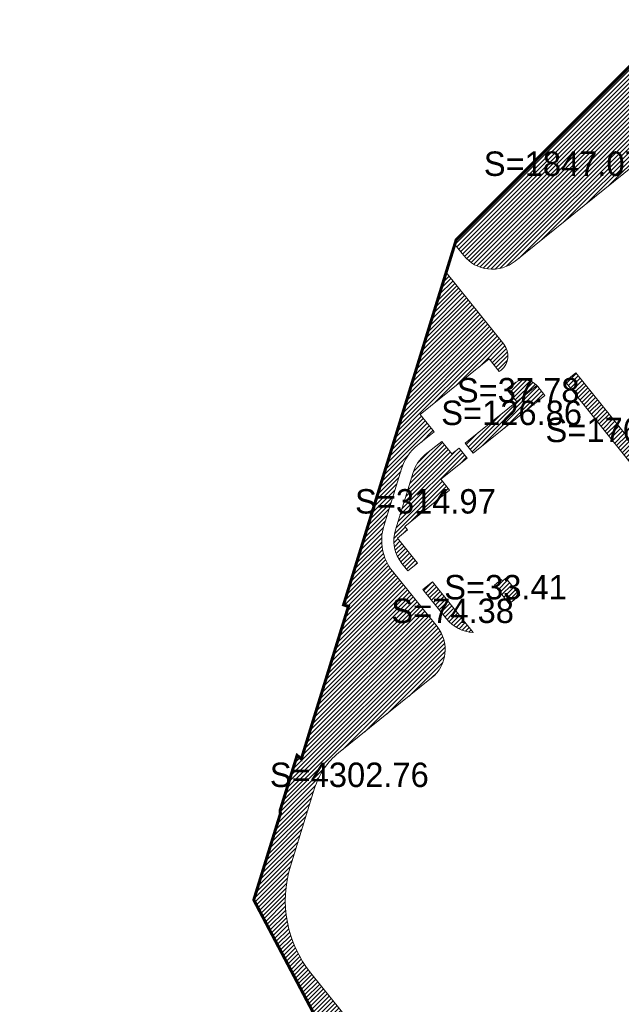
# Model space of a CAD drawing. Header units: millimetres. Extents: x 38389465 to 38395088, y 2473666 to 2480744.
# Tile 28 of 256: x 38392088 to 38392285, y 2476111 to 2476434. Entities that reach past the tile are written whole.
import ezdxf
from ezdxf.enums import TextEntityAlignment as Align

# ---------------------------------------------------------------- set-up
doc = ezdxf.new("R2010")
doc.units = ezdxf.units.MM
doc.header["$LTSCALE"] = 2
doc.linetypes.add('CENTER2', pattern=[1.125, 0.75, -0.125, 0.125, -0.125])
doc.layers.add('MJZJ', color=7, linetype='CONTINUOUS')
doc.layers.add('w-用地红线', color=1, linetype='CONTINUOUS')
doc.layers.add('下沉式地面绿化', color=80, linetype='CONTINUOUS', lineweight=9)
doc.styles.add('中等线体', font='txt', dxfattribs={"width": 0.8})
pattern_1 = [(45, (3525.112021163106, -239.8787752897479), (-0.7071067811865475, 0.7071067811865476), [])]

msp = doc.modelspace()

# ---------------------------------------------------------------- hatches: boundary and pattern name
at = {"layer": 'MJZJ', "linetype": 'ByBlock'}
h = msp.add_hatch(dxfattribs=at)
h.set_pattern_fill('411B', color=3, scale=2, style=0)
h.set_pattern_definition(pattern_1)
edge = h.paths.add_edge_path()
edge.add_line((38392291.11034928, 2476422.235563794), (38392300.36892768, 2476410.735211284))
edge.add_arc((38392291.02165978, 2476403.210014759), 11.999999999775, -51.162729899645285, 38.83646710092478, ccw=False)
edge.add_line((38392298.5469873, 2476393.862852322), (38392249.94214045, 2476354.731469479))
edge.add_arc((38392242.41681292, 2476364.078631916), 12.00000000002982, 218.8364670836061, 308.8372701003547, ccw=False)
edge.add_line((38392233.06954502, 2476356.553435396), (38392230.14741963, 2476360.183093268))
edge.add_line((38392230.14741963, 2476360.183093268), (38392230.63392401, 2476361.759821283))
edge.add_line((38392230.63392401, 2476361.759821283), (38392266.27691989, 2476397.402825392))
edge.add_line((38392266.27691989, 2476397.402825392), (38392291.11034928, 2476422.235563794))
h = msp.add_hatch(dxfattribs=at)
h.set_pattern_fill('411B', color=3, scale=2, style=0)
h.set_pattern_definition(pattern_1)
edge = h.paths.add_edge_path()
edge.add_line((38392142.11176268, 2476045.675913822), (38392176.85020671, 2476064.020014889))
edge.add_line((38392176.85020671, 2476064.020014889), (38392188.09607194, 2476100.430593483))
edge.add_line((38392188.09607194, 2476100.430593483), (38392164.31294902, 2476145.469813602))
edge.add_line((38392164.31294902, 2476145.469813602), (38392173.02594578, 2476173.709814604))
edge.add_line((38392173.02594578, 2476173.709814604), (38392172.96294566, 2476174.853814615))
edge.add_line((38392172.96294566, 2476174.853814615), (38392178.50287315, 2476192.806790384))
edge.add_line((38392178.50287315, 2476192.806790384), (38392179.89614344, 2476191.636742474))
edge.add_line((38392179.89614344, 2476191.636742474), (38392184.50906818, 2476206.665917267))
edge.add_line((38392184.50906818, 2476206.665917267), (38392195.32409976, 2476241.635435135))
edge.add_line((38392195.32409976, 2476241.635435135), (38392194.07483787, 2476241.987617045))
edge.add_line((38392194.07483787, 2476241.987617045), (38392193.71919248, 2476242.119613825))
edge.add_line((38392193.71919248, 2476242.119613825), (38392194.78993744, 2476245.591817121))
edge.add_line((38392194.78993744, 2476245.591817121), (38392197.44193646, 2476254.18681743))
edge.add_line((38392197.44193646, 2476254.18681743), (38392227.30121037, 2476350.958720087))
edge.add_line((38392227.30121037, 2476350.958720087), (38392246.21437244, 2476327.466114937))
edge.add_arc((38392241.54073767, 2476323.703517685), 6.000000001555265, -51.15869259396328, 38.83645469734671, ccw=False)
edge.add_line((38392245.30373075, 2476319.030201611), (38392244.67981231, 2476318.530467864))
edge.add_line((38392244.67981231, 2476318.530467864), (38392241.35779997, 2476322.656727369))
edge.add_line((38392241.35779997, 2476322.656727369), (38392218.76811455, 2476304.469987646))
edge.add_line((38392218.76811455, 2476304.469987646), (38392223.34562895, 2476298.784285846))
edge.add_line((38392223.34562895, 2476298.784285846), (38392217.96354771, 2476294.45136433))
edge.add_arc((38392227.99717221, 2476281.98836387), 16.00000003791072, 128.836600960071, 162.8522191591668)
edge.add_line((38392212.70841262, 2476286.705760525), (38392206.91435148, 2476267.927604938))
edge.add_arc((38392222.20311105, 2476263.210208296), 16.00000001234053, 162.8522191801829, 218.8364065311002)
edge.add_line((38392209.74007656, 2476253.176626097), (38392224.35495831, 2476235.02301246))
edge.add_arc((38392215.00768246, 2476227.497825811), 11.99999999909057, -51.04417968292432, 38.836406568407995, ccw=False)
edge.add_line((38392222.552334, 2476218.166253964), (38392192.10037258, 2476193.65031649))
edge.add_arc((38392207.15072656, 2476174.955801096), 23.99995959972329, 128.8364250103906, 162.8031199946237)
edge.add_line((38392184.22369803, 2476182.051533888), (38392176.32780662, 2476156.520815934))
edge.add_arc((38392212.63126983, 2476145.293235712), 37.99999998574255, 162.8147187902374, 218.836619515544)
edge.add_line((38392183.03165154, 2476121.463367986), (38392206.08244766, 2476092.83145195))
edge.add_line((38392206.08244766, 2476092.83145195), (38392203.04448061, 2476090.385666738))
edge.add_line((38392203.04448061, 2476090.385666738), (38392199.53930598, 2476087.563745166))
edge.add_line((38392199.53930598, 2476087.563745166), (38392190.97101158, 2476080.665633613))
edge.add_arc((38392181.02917499, 2476073.945523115), 11.99999999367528, -51.16338318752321, 34.05643457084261, ccw=False)
edge.add_line((38392188.55439594, 2476064.598274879), (38392166.95023724, 2476047.229125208))
edge.add_line((38392166.95023724, 2476047.229125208), (38392165.06851238, 2476049.566457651))
edge.add_line((38392165.06851238, 2476049.566457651), (38392157.27913995, 2476043.2954388))
edge.add_line((38392157.27913995, 2476043.2954388), (38392159.09851068, 2476041.035557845))
edge.add_arc((38392152.95462044, 2476051.343448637), 11.99999999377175, 218.8381118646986, 300.796530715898, ccw=False)
edge.add_line((38392143.60756856, 2476043.81798379), (38392142.11176268, 2476045.675913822))
h = msp.add_hatch(dxfattribs=at)
h.set_pattern_fill('411B', color=3, scale=2, style=0)
h.set_pattern_definition(pattern_1)
edge = h.paths.add_edge_path()
edge.add_line((38392287.0569974, 2476296.671092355), (38392269.81145784, 2476318.091684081))
edge.add_line((38392269.81145784, 2476318.091684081), (38392266.30490753, 2476315.268587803))
edge.add_line((38392266.30490753, 2476315.268587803), (38392288.40975144, 2476287.811128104))
edge.add_arc((38392292.9255382, 2476291.77914291), 6.011445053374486, 221.3057225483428, 294.3545508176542)
edge.add_line((38392295.4045494, 2476286.302649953), (38392290.50645655, 2476292.386540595))
edge.add_line((38392290.50645655, 2476292.386540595), (38392287.0569974, 2476296.671092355))
h = msp.add_hatch(dxfattribs=at)
h.set_pattern_fill('411B', color=3, scale=2, style=0)
h.set_pattern_definition(pattern_1)
edge = h.paths.add_edge_path()
edge.add_line((38392236.17488509, 2476291.781552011), (38392259.69725087, 2476310.718627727))
edge.add_line((38392259.69725087, 2476310.718627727), (38392257.37627299, 2476313.601578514))
edge.add_arc((38392252.70263873, 2476309.838979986), 6.00000040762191, 38.83646722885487, 43.61746105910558)
edge.add_line((38392257.04640901, 2476313.978021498), (38392233.54055274, 2476295.053640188))
edge.add_line((38392233.54055274, 2476295.053640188), (38392236.17488509, 2476291.781552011))
h = msp.add_hatch(dxfattribs=at)
h.set_pattern_fill('411B', color=3, scale=2, style=0)
h.set_pattern_definition(pattern_1)
edge = h.paths.add_edge_path()
edge.add_line((38392247.11865009, 2476312.788280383), (38392250.44110116, 2476308.66210273))
edge.add_line((38392250.44110116, 2476308.66210273), (38392257.04640901, 2476313.978021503))
edge.add_arc((38392252.85521422, 2476309.927050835), 5.828934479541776, 44.02531978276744, 130.5486086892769)
edge.add_line((38392249.06586513, 2476314.356194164), (38392247.11865009, 2476312.788280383))
h = msp.add_hatch(dxfattribs=at)
h.set_pattern_fill('411B', color=3, scale=2, style=0)
h.set_pattern_definition(pattern_1)
edge = h.paths.add_edge_path()
edge.add_line((38392225.5865977, 2476283.246290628), (38392234.23271857, 2476290.207214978))
edge.add_line((38392234.23271857, 2476290.207214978), (38392231.59289271, 2476293.486126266))
edge.add_line((38392231.59289271, 2476293.486126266), (38392229.17704598, 2476291.541119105))
edge.add_line((38392229.17704598, 2476291.541119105), (38392225.85930938, 2476295.662068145))
edge.add_line((38392225.85930938, 2476295.662068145), (38392220.47719175, 2476291.32911733))
edge.add_arc((38392228.00241007, 2476281.981867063), 11.99999992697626, 128.8366009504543, 162.8522192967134)
edge.add_line((38392216.53584046, 2476285.519914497), (38392210.7417793, 2476266.741758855))
edge.add_arc((38392222.208349, 2476263.203711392), 12.0000000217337, 162.8522192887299, 218.8364065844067)
edge.add_line((38392212.86107313, 2476255.678524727), (38392214.80259716, 2476253.266764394))
edge.add_line((38392214.80259716, 2476253.266764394), (38392217.91779954, 2476255.774664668))
edge.add_line((38392217.91779954, 2476255.774664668), (38392211.34061805, 2476263.945710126))
edge.add_line((38392211.34061805, 2476263.945710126), (38392214.69062686, 2476266.642311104))
edge.add_line((38392214.69062686, 2476266.642311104), (38392213.75022706, 2476267.81037581))
edge.add_line((38392213.75022706, 2476267.81037581), (38392228.47130659, 2476279.663211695))
edge.add_line((38392228.47130659, 2476279.663211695), (38392225.5865977, 2476283.246290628))
h = msp.add_hatch(dxfattribs=at)
h.set_pattern_fill('411B', color=3, scale=2, style=0)
h.set_pattern_definition(pattern_1)
edge = h.paths.add_edge_path()
edge.add_line((38392229.5240391, 2476241.357213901), (38392222.80956769, 2476249.699018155))
edge.add_line((38392222.80956769, 2476249.699018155), (38392219.69414101, 2476247.190951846))
edge.add_line((38392219.69414101, 2476247.190951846), (38392227.47597032, 2476237.524891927))
edge.add_arc((38392236.82324614, 2476245.05007852), 11.99999994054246, 218.8364064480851, 267.0085312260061)
edge.add_line((38392236.19699901, 2476233.066430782), (38392233.43332201, 2476236.499768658))
edge.add_line((38392233.43332201, 2476236.499768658), (38392232.8403933, 2476237.236368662))
edge.add_line((38392232.8403933, 2476237.236368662), (38392231.47065189, 2476238.938271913))
edge.add_line((38392231.47065189, 2476238.938271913), (38392231.47052363, 2476238.938168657))
edge.add_line((38392231.47052363, 2476238.938168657), (38392229.52359358, 2476241.356855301))
edge.add_line((38392229.52359358, 2476241.356855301), (38392229.5240391, 2476241.357213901))
h = msp.add_hatch(dxfattribs=at)
h.set_pattern_fill('411B', color=3, scale=2, style=0)
h.set_pattern_definition(pattern_1)
h.paths.add_polyline_path([(38392243.10777697, 2476248.567430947), (38392245.36706613, 2476250.385523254), (38392245.74333251, 2476249.918165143), (38392246.91172547, 2476250.858809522), (38392251.42567766, 2476245.251940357), (38392247.99853162, 2476242.492829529)])

# ---------------------------------------------------------------- linework, layer by layer
at = {"layer": 'w-用地红线', "linetype": 'CENTER2', "ltscale": 10, "const_width": 1, "flags": 128}
msp.add_lwpolyline([(38392443.9379805, 2476255.574805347), (38392443.9489805, 2476255.583805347), (38392444.4539805, 2476255.990805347), (38392461.3649805, 2476234.984805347), (38392548.59898049, 2476126.629805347), (38392565.8169805, 2476105.714805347), (38392583.4869805, 2476085.180805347), (38392601.60198049, 2476065.038805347), (38392601.09798049, 2476064.542805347), (38392599.70898049, 2476063.178805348), (38392598.6109805, 2476062.099805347), (38392568.1559805, 2476032.172805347), (38392559.56898049, 2476023.733805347), (38392489.4269805, 2475954.807805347), (38392476.4279805, 2475942.034805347), (38392448.43398049, 2475914.526805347), (38392338.7209805, 2475806.715805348), (38392333.66498049, 2475801.747805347), (38392324.1179805, 2475798.922805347), (38392314.00298049, 2475793.950805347), (38392307.31498049, 2475791.505805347), (38392296.82298049, 2475789.116805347), (38392290.8689805, 2475786.601805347), (38392286.95098049, 2475784.946805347), (38392282.83798049, 2475782.608805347), (38392280.1549805, 2475781.608805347), (38392280.09098049, 2475781.584805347), (38392265.9539805, 2475775.063805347), (38392265.7959805, 2475774.990805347), (38392259.9929805, 2475773.354805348), (38392258.0679805, 2475772.811805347), (38392250.96298049, 2475772.836805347), (38392242.1339805, 2475770.481805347), (38392239.17598049, 2475771.362805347), (38392239.16198049, 2475771.366805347), (38392239.06998049, 2475771.371805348), (38392239.0349805, 2475771.363805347), (38392238.88598049, 2475771.328805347), (38392230.68398049, 2475771.798805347), (38392215.5569805, 2475777.244805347), (38392203.9929805, 2475783.766805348), (38392203.0709805, 2475784.033805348), (38392200.1749805, 2475784.584805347), (38392192.6289805, 2475785.754805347), (38392191.24598049, 2475785.550805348), (38392177.76798049, 2475785.380805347), (38392177.13898049, 2475785.003805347), (38392173.47798049, 2475785.302805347), (38392173.6419805, 2475784.557805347), (38392173.5049805, 2475783.653805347), (38392173.49198049, 2475783.568805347), (38392173.37098049, 2475783.101805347), (38392172.6819805, 2475782.874805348), (38392169.6559805, 2475784.111805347), (38392163.4499805, 2475786.648805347), (38392150.7329805, 2475791.846805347), (38392147.33698049, 2475794.580805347), (38392144.3539805, 2475796.981805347), (38392144.08398049, 2475797.008805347), (38392134.0899805, 2475794.198805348), (38392122.53698049, 2475789.815805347), (38392117.30398049, 2475790.838805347), (38392112.96598049, 2475791.687805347), (38392105.6039805, 2475798.713805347), (38392102.11398049, 2475801.485805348), (38392101.3069805, 2475802.936805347), (38392095.27898049, 2475803.566805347), (38392090.7079805, 2475805.448805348), (38392088.1529805, 2475809.684805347), (38392088.5569805, 2475817.416805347), (38392090.1739805, 2475828.809805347), (38392094.4389805, 2475859.150805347), (38392095.8939805, 2475865.122805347), (38392096.9939805, 2475869.638805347), (38392098.6749805, 2475873.234805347), (38392099.79698049, 2475873.456805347), (38392102.34215511, 2475873.958839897), (38392093.52797852, 2475890.381805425), (38392111.49297734, 2475900.615807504), (38392096.58497431, 2475926.78580578), (38392131.23396139, 2476038.530809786), (38392131.75296119, 2476040.205809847), (38392176.84995843, 2476064.019815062), (38392188.09595422, 2476100.430816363), (38392164.31294902, 2476145.469813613), (38392173.02594575, 2476173.709814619), (38392172.96294562, 2476174.853814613), (38392178.50287315, 2476192.806790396), (38392179.89614343, 2476191.636742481), (38392184.5090699, 2476206.665920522), (38392195.32409974, 2476241.635435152), (38392194.07483786, 2476241.987617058), (38392193.71919245, 2476242.119613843), (38392194.78993744, 2476245.591817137), (38392197.44193644, 2476254.186817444), (38392230.63392401, 2476361.759821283), (38392266.27691988, 2476397.402825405), (38392301.91991576, 2476433.044829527), (38392369.32712115, 2476346.270604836), (38392420.32593289, 2476284.903843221), (38392443.93793628, 2476255.574845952)], close=True, dxfattribs=at)
at = {"layer": '下沉式地面绿化', "linetype": 'ByBlock', "flags": 128}
for points in [[(38392291.11034928, 2476422.235563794), (38392300.36892768, 2476410.735211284, -0.4142094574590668), (38392298.5469873, 2476393.862852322), (38392249.94214045, 2476354.731469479, -0.4142176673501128), (38392233.06954502, 2476356.553435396), (38392230.14741963, 2476360.183093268), (38392230.63392401, 2476361.759821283), (38392266.27691989, 2476397.402825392), (38392291.11034928, 2476422.235563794)], [(38392287.0569974, 2476296.671092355), (38392269.81145784, 2476318.091684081), (38392266.30490753, 2476315.268587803), (38392288.40975144, 2476287.811128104, 0.3299867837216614), (38392295.4045494, 2476286.302649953), (38392290.50645655, 2476292.386540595)], [(38392236.17488509, 2476291.781552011), (38392259.69725087, 2476310.718627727), (38392257.37627299, 2476313.601578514, 0.02086404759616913), (38392257.04640901, 2476313.978021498), (38392233.54055274, 2476295.053640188)], [(38392247.11865009, 2476312.788280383), (38392250.44110116, 2476308.66210273), (38392257.04640901, 2476313.978021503, 0.3965504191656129), (38392249.06586513, 2476314.356194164)], [(38392225.5865977, 2476283.246290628), (38392234.23271857, 2476290.207214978), (38392231.59289271, 2476293.486126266), (38392229.17704598, 2476291.541119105), (38392225.85930938, 2476295.662068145), (38392220.47719175, 2476291.32911733, 0.1495206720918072), (38392216.53584046, 2476285.519914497), (38392210.7417793, 2476266.741758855, 0.2492547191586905), (38392212.86107313, 2476255.678524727), (38392214.80259716, 2476253.266764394), (38392217.91779954, 2476255.774664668), (38392211.34061805, 2476263.945710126), (38392214.69062686, 2476266.642311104), (38392213.75022706, 2476267.81037581), (38392228.47130659, 2476279.663211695)], [(38392229.5240391, 2476241.357213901), (38392222.80956769, 2476249.699018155), (38392219.69414101, 2476247.190951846), (38392227.47597032, 2476237.524891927, 0.213341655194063), (38392236.19699901, 2476233.066430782), (38392233.43332201, 2476236.499768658), (38392232.8403933, 2476237.236368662), (38392231.47065189, 2476238.938271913), (38392231.47052363, 2476238.938168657), (38392229.52359358, 2476241.356855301)]]:
    msp.add_lwpolyline(points, format="xyb", close=True, dxfattribs=at)
msp.add_lwpolyline([(38392188.09607194, 2476100.430593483), (38392164.31294902, 2476145.469813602), (38392173.02594578, 2476173.709814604), (38392172.96294566, 2476174.853814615), (38392178.50287315, 2476192.806790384), (38392179.89614344, 2476191.636742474), (38392184.50906818, 2476206.665917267), (38392195.32409976, 2476241.635435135), (38392194.07483787, 2476241.987617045), (38392193.71919248, 2476242.119613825), (38392194.78993744, 2476245.591817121), (38392197.44193646, 2476254.18681743), (38392227.30121037, 2476350.958720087), (38392246.21437244, 2476327.466114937, -0.4141887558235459), (38392245.30373075, 2476319.030201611), (38392244.67981231, 2476318.530467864), (38392241.35779997, 2476322.656727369), (38392218.76811455, 2476304.469987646), (38392223.34562895, 2476298.784285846), (38392217.96354771, 2476294.45136433, 0.1495206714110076), (38392212.70841262, 2476286.705760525), (38392206.91435148, 2476267.927604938, 0.2492547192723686), (38392209.74007656, 2476253.176626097), (38392224.35495831, 2476235.02301246, -0.4136032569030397), (38392222.552334, 2476218.166253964), (38392222.552334, 2476218.166253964), (38392192.10037258, 2476193.65031649, 0.1493024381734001), (38392184.22369803, 2476182.051533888), (38392176.32780662, 2476156.520815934, 0.2494295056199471), (38392183.03165154, 2476121.463367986), (38392206.08244766, 2476092.83145195)], format="xyb", dxfattribs=at)
msp.add_lwpolyline([(38392243.10777697, 2476248.567430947), (38392245.36706613, 2476250.385523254), (38392245.74333251, 2476249.918165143), (38392246.91172547, 2476250.858809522), (38392251.42567766, 2476245.251940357), (38392247.99853162, 2476242.492829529)], close=True, dxfattribs=at)

# ---------------------------------------------------------------- texts
at = {"layer": 'MJZJ', "color": 7, "linetype": 'ByBlock', "style": '中等线体'}
for s, p in [('S=1847.07', (38392265.68961805, 2476386.633315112)), ('S=37.78', (38392250.91800635, 2476312.446149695)), ('S=126.86', (38392248.76707415, 2476305.026683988)), ('S=176.97', (38392282.91568669, 2476299.421947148)), ('S=314.97', (38392220.53584162, 2476276.034344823)), ('S=33.41', (38392246.7590184, 2476247.912449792)), ('S=74.38', (38392229.44392015, 2476240.18079398)), ('S=4302.76', (38392195.6012808, 2476186.451892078))]:
    msp.add_text(s, height=8, dxfattribs=at).set_placement(p, align=Align.MIDDLE)

doc.saveas('drawing.dxf')
